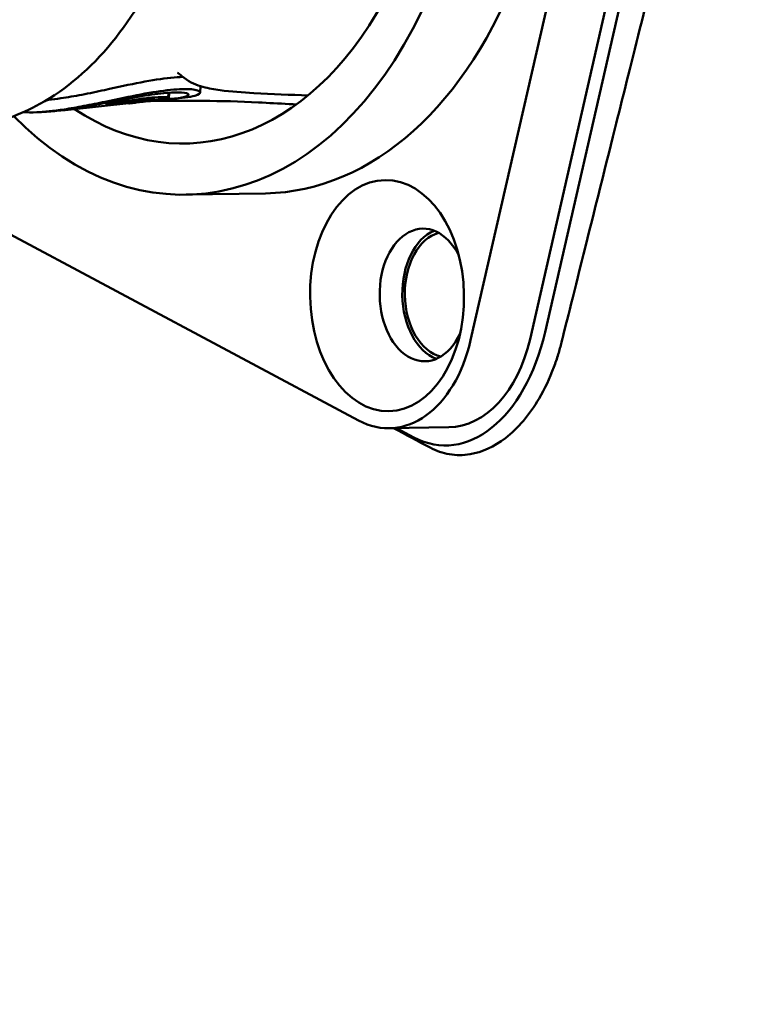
# Model space of a CAD drawing. Header units: millimetres. Extents: x 0 to 4686, y -120 to 1682.
# Tile 185 of 213: x 1330 to 1349, y 1063 to 1089. Entities that reach past the tile are written whole.
import ezdxf

# ---------------------------------------------------------------- set-up
doc = ezdxf.new("R2010")
doc.units = ezdxf.units.MM
doc.header["$LTSCALE"] = 2
doc.layers.add('Sichtbar (ISO)', color=7, linetype='Continuous', lineweight=50)

msp = doc.modelspace()

# ---------------------------------------------------------------- linework, layer by layer
at = {"layer": 'Sichtbar (ISO)'}
for p, q in [((1346.8542, 1103.1423), (1341.6903, 1080.5441)), ((1348.4217, 1103.1685), (1343.2578, 1080.5704)), ((1348.7372, 1103.0012), (1343.6543, 1080.7606)), ((1334.5696, 1087.2469), (1334.5598, 1087.0776)), ((1333.7231, 1087.074), (1333.716, 1086.9507)), ((1333.7391, 1087.0751), (1333.7301, 1086.9187)), ((1334.1606, 1086.9488), (1333.9282, 1086.9243)), ((1332.6759, 1086.7947), (1331.0771, 1086.6261)), ((1332.0908, 1086.7596), (1332.0848, 1086.811)), ((1332.676, 1086.7932), (1332.6709, 1086.8373)), ((1333.1983, 1086.8498), (1332.9456, 1086.8232)), ((1333.5462, 1086.884), (1333.3094, 1086.859)), ((1338.7332, 1078.4265), (1326.7685, 1084.8206)), ((1336.2834, 1084.4198), (1334.1934, 1084.3848)), ((1339.5449, 1078.2225), (1341.1124, 1078.2487)), ((1340.1926, 1077.9817), (1339.7362, 1078.2257))]:
    msp.add_line(p, q, dxfattribs=at)
for centre, major_axis, ratio, start_param, end_param in [((1333.9959, 1096.1832), (-0.1975, 11.7983), 0.6653497, 2.528832, 6.8624903), ((1336.0859, 1096.2181), (0.1975, -11.7983), 0.6653497, 0, 3.1415927), ((1333.9959, 1096.1832), (0.1749, -10.4485), 0.6653497, 5.8516032, 9.7399913), ((1331.0068, 1100.9826), (-0.748, -14.2756), 0.9769328, 0.1821235, 0.2236859), ((1333.1391, 1085.3693), (0.186, -5.0356), 0.0236235, 1.8683298, 1.8698349), ((1340.4566, 1081.7383), (-0.0293, 1.7498), 0.6653497, 5.3466356, 10.3613276), ((1341.0538, 1081.7483), (0.0293, -1.7498), 0.6653497, 3.4009611, 6.0238169), ((1341.0538, 1081.7485), (-0.0276, 1.6498), 0.6653497, 0.1581012, 2.9839742), ((1341.1354, 1082.1069), (-0.186, -4.3378), 0.6185346, 5.9942326, 7.5650289), ((1339.4863, 1081.722), (0.0586, -3.4995), 0.6653497, 5.9287853, 7.4995816), ((1341.0538, 1081.7483), (0.0586, -3.4995), 0.6653497, 0, 1.2163963)]:
    msp.add_ellipse(centre, major_axis=major_axis, ratio=ratio, start_param=start_param, end_param=end_param, dxfattribs=at)
msp.add_ellipse((1339.4863, 1081.722), major_axis=(-0.0511, 3.0495), ratio=0.6653497, dxfattribs=at)
for points, knots in [([(1329.1956, 1105.8001), (1329.8955, 1105.5797), (1330.5649, 1105.2001), (1331.8088, 1104.1534), (1332.3786, 1103.4746), (1333.3518, 1101.8872), (1333.752, 1100.9746), (1334.3382, 1099.0156), (1334.5237, 1097.9694), (1334.6628, 1095.8496), (1334.6166, 1094.7764), (1334.2965, 1092.7078), (1334.0226, 1091.7129), (1333.2696, 1089.9002), (1332.7905, 1089.0825), (1331.6701, 1087.7161), (1331.0296, 1087.1649), (1330.0699, 1086.6317), (1329.7979, 1086.5086), (1329.5203, 1086.4109)], [1.8083631, 1.8083631, 1.8083631, 1.8083631, 2.1150608, 2.1150608, 2.4351405, 2.4351405, 2.7611244, 2.7611244, 3.0876018, 3.0876018, 3.4137532, 3.4137532, 3.7400557, 3.7400557, 4.0665615, 4.0665615, 4.3903333, 4.3903333, 4.5133466, 4.5133466, 4.5133466, 4.5133466]), ([(1349.7472, 1103.018), (1348.8386, 1099.4464), (1347.8163, 1095.3848), (1346.4189, 1089.8148), (1345.8673, 1087.6112), (1344.9335, 1083.8778), (1344.1821, 1080.8664), (1344.0878, 1080.4885)], [0.000012, 0.000012, 0.000012, 0.000012, 1.1380719, 1.1380719, 1.7456816, 1.7456816, 2.6616421, 2.6616421, 2.6616421, 2.6616421]), ([(1334.1048, 1087.4896), (1334.01, 1087.4877), (1333.9026, 1087.481), (1333.5525, 1087.4458), (1333.284, 1087.403), (1332.7043, 1087.2916), (1332.3815, 1087.2208), (1332.0389, 1087.1459)], [0.92787694, 0.92787694, 0.92787694, 0.92787694, 0.97719676, 0.97719676, 1.07327032, 1.07327032, 1.16824026, 1.16824026, 1.16824026, 1.16824026]), ([(1334.0165, 1087.5602), (1333.982, 1087.5876), (1333.9597, 1087.5966), (1333.9568, 1087.5978), (1333.9567, 1087.5978), (1333.9567, 1087.5978)], [0.000041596, 0.000041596, 0.000041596, 0.000041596, 0.04005231, 0.04005231, 0.043125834, 0.043125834, 0.043125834, 0.043125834]), ([(1337.4008, 1087.0013), (1336.9448, 1087.0182), (1336.4587, 1087.0361), (1335.6772, 1087.0834), (1335.3804, 1087.1029), (1334.9347, 1087.1621), (1334.7847, 1087.1867), (1334.4726, 1087.2726), (1334.2978, 1087.3354), (1334.1325, 1087.4676)], [0.05514816, 0.05514816, 0.05514816, 0.05514816, 0.32318316, 0.32318316, 0.48547135, 0.48547135, 0.56715614, 0.56715614, 0.65102993, 0.65102993, 0.65102993, 0.65102993]), ([(1334.1606, 1086.9489), (1334.268, 1086.9603), (1334.3554, 1086.9756), (1334.5269, 1087.0234), (1334.5728, 1087.0596), (1334.5406, 1087.1243), (1334.4624, 1087.152), (1334.1924, 1087.1756), (1334.0061, 1087.1717), (1333.548, 1087.1257), (1333.2822, 1087.0843), (1332.7091, 1086.977), (1332.3899, 1086.9089), (1332.0504, 1086.8369)], [0.69205515, 0.69205515, 0.69205515, 0.69205515, 0.75978424, 0.75978424, 0.86955834, 0.86955834, 0.97961196, 0.97961196, 1.0873433, 1.0873433, 1.19485842, 1.19485842, 1.30075864, 1.30075864, 1.30075864, 1.30075864]), ([(1332.0389, 1087.1459), (1331.8372, 1087.1019), (1331.6362, 1087.06), (1331.2483, 1086.9856), (1331.0616, 1086.9531), (1330.7708, 1086.9097), (1330.6608, 1086.8953), (1330.5403, 1086.8822), (1330.5237, 1086.8804), (1330.5072, 1086.8787)], [0.00000286, 0.00000286, 0.00000286, 0.00000286, 0.06191814, 0.06191814, 0.12193158, 0.12193158, 0.16121582, 0.16121582, 0.16755084, 0.16755084, 0.16755084, 0.16755084]), ([(1331.7546, 1086.7472), (1331.9497, 1086.7842), (1332.1474, 1086.8234), (1332.5389, 1086.8994), (1332.7299, 1086.9356), (1333.1661, 1087.0109), (1333.3982, 1087.0444), (1333.7946, 1087.0825), (1333.9541, 1087.0865), (1334.181, 1087.0704), (1334.244, 1087.0503), (1334.2607, 1087.0023), (1334.2147, 1086.9754), (1334.0212, 1086.932), (1333.8791, 1086.9159), (1333.6971, 1086.9079)], [0.00000162, 0.00000162, 0.00000162, 0.00000162, 0.06029298, 0.06029298, 0.12034196, 0.12034196, 0.20379198, 0.20379198, 0.28708886, 0.28708886, 0.37175566, 0.37175566, 0.45612043, 0.45612043, 0.53751897, 0.53751897, 0.53751897, 0.53751897]), ([(1332.2296, 1086.7727), (1332.3573, 1086.792), (1332.4829, 1086.8109), (1332.7211, 1086.8445), (1332.8329, 1086.8591), (1333.034, 1086.882), (1333.1225, 1086.8903), (1333.2335, 1086.8976), (1333.2667, 1086.8992), (1333.3106, 1086.9005), (1333.3243, 1086.9008), (1333.3431, 1086.9009), (1333.3489, 1086.9009), (1333.3561, 1086.9008), (1333.3575, 1086.9008), (1333.36, 1086.9008), (1333.3631, 1086.9007), (1333.3665, 1086.9007), (1333.3671, 1086.9006), (1333.3686, 1086.9006), (1333.369, 1086.9006), (1333.3697, 1086.9006), (1333.37, 1086.9006), (1333.3704, 1086.9006), (1333.3705, 1086.9006), (1333.3707, 1086.9006), (1333.3708, 1086.9006), (1333.3709, 1086.9006), (1333.371, 1086.9006), (1333.3711, 1086.9006)], [0.000001, 0.000001, 0.000001, 0.000001, 0.03894735, 0.03894735, 0.07779256, 0.07779256, 0.11634059, 0.11634059, 0.13554998, 0.13554998, 0.1451355, 0.1451355, 0.15009408, 0.15009408, 0.15133003, 0.15133003, 0.15233203, 0.15233203, 0.15312098, 0.15312098, 0.15359895, 0.15359895, 0.15389342, 0.15389342, 0.15405046, 0.15405046, 0.15416118, 0.15416118, 0.15427774, 0.15427774, 0.15427774, 0.15427774]), ([(1333.7124, 1086.9527), (1333.675, 1086.9595), (1333.6111, 1086.9628), (1333.435, 1086.958), (1333.3239, 1086.9501), (1333.0643, 1086.9223), (1332.9173, 1086.9026), (1332.6002, 1086.8549), (1332.4315, 1086.8271), (1332.2596, 1086.7982)], [0.000001, 0.000001, 0.000001, 0.000001, 0.05230894, 0.05230894, 0.10463834, 0.10463834, 0.15706057, 0.15706057, 0.20962428, 0.20962428, 0.20962428, 0.20962428]), ([(1333.7279, 1086.9173), (1333.7297, 1086.918), (1333.7303, 1086.9185), (1333.7296, 1086.9193), (1333.7281, 1086.9196), (1333.7207, 1086.9198), (1333.7121, 1086.9194), (1333.6887, 1086.9175), (1333.674, 1086.9159), (1333.6404, 1086.9119), (1333.6216, 1086.9095), (1333.5825, 1086.9041), (1333.5624, 1086.9011), (1333.5235, 1086.8952), (1333.505, 1086.8923), (1333.4721, 1086.8868), (1333.458, 1086.8844), (1333.4415, 1086.8813), (1333.4367, 1086.8804), (1333.4292, 1086.8788), (1333.4265, 1086.8782), (1333.4247, 1086.8777)], [0.000001, 0.000001, 0.000001, 0.000001, 0.003182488, 0.003182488, 0.00637883, 0.00637883, 0.012361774, 0.012361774, 0.018312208, 0.018312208, 0.024276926, 0.024276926, 0.030284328, 0.030284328, 0.036344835, 0.036344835, 0.042403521, 0.042403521, 0.045534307, 0.045534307, 0.048650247, 0.048650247, 0.048650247, 0.048650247]), ([(1333.5462, 1086.884), (1333.5611, 1086.8856), (1333.5752, 1086.8872), (1333.5885, 1086.8889), (1333.602, 1086.8906), (1333.6147, 1086.8924), (1333.6265, 1086.8942), (1333.644, 1086.8969), (1333.6597, 1086.8997), (1333.6736, 1086.9025), (1333.6967, 1086.9073), (1333.7149, 1086.9123), (1333.7279, 1086.9173)], [0.69931807, 0.69931807, 0.69931807, 0.69931807, 0.74921425, 0.74921425, 0.74921425, 0.8, 0.8, 0.8, 0.87502564, 0.87502564, 0.87502564, 1, 1, 1, 1]), ([(1333.5955, 1086.9202), (1333.615, 1086.9236), (1333.6335, 1086.9271), (1333.6667, 1086.9341), (1333.6809, 1086.9375), (1333.7044, 1086.9441), (1333.7107, 1086.9466), (1333.7177, 1086.9508), (1333.716, 1086.9521), (1333.7124, 1086.9527)], [0.000000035, 0.000000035, 0.000000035, 0.000000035, 0.00606282, 0.00606282, 0.012225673, 0.012225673, 0.019248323, 0.019248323, 0.028833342, 0.028833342, 0.028833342, 0.028833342]), ([(1332.0504, 1086.8369), (1331.8625, 1086.797), (1331.6748, 1086.7589), (1331.3114, 1086.6905), (1331.1354, 1086.6601), (1330.6818, 1086.5916), (1330.4405, 1086.5668), (1330.1134, 1086.5522), (1329.9968, 1086.5541), (1329.9026, 1086.5631)], [0.000001, 0.000001, 0.000001, 0.000001, 0.05763014, 0.05763014, 0.11370459, 0.11370459, 0.21033281, 0.21033281, 0.27906585, 0.27906585, 0.27906585, 0.27906585]), ([(1330.6198, 1086.5822), (1330.7637, 1086.5932), (1330.9087, 1086.6104), (1331.3261, 1086.6674), (1331.5885, 1086.7158), (1331.7546, 1086.7472)], [0.23150924, 0.23150924, 0.23150924, 0.23150924, 0.34230315, 0.34230315, 0.59151843, 0.59151843, 0.59151843, 0.59151843]), ([(1332.2596, 1086.7982), (1332.251, 1086.7968), (1332.2399, 1086.7949), (1332.216, 1086.7905), (1332.2054, 1086.7885), (1332.1759, 1086.7827), (1332.1582, 1086.779), (1332.1281, 1086.7721), (1332.1158, 1086.7691), (1332.0983, 1086.7639), (1332.0929, 1086.7619), (1332.0897, 1086.759), (1332.0919, 1086.7582), (1332.1036, 1086.7579), (1332.113, 1086.7584), (1332.138, 1086.7606), (1332.1535, 1086.7623), (1332.18, 1086.7656), (1332.1896, 1086.7669), (1332.2093, 1086.7696), (1332.2194, 1086.7711), (1332.2296, 1086.7727)], [0.000001, 0.000001, 0.000001, 0.000001, 0.002625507, 0.002625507, 0.004782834, 0.004782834, 0.008821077, 0.008821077, 0.012746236, 0.012746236, 0.016595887, 0.016595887, 0.020440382, 0.020440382, 0.024298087, 0.024298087, 0.028197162, 0.028197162, 0.030223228, 0.030223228, 0.032247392, 0.032247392, 0.032247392, 0.032247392]), ([(1332.7971, 1086.8107), (1332.7922, 1086.8101), (1332.7873, 1086.8094), (1332.7826, 1086.8088), (1332.7758, 1086.8078), (1332.7693, 1086.807), (1332.7629, 1086.8061), (1332.7602, 1086.8057), (1332.7576, 1086.8053), (1332.7551, 1086.805), (1332.7507, 1086.8044), (1332.7465, 1086.8038), (1332.7424, 1086.8032), (1332.7389, 1086.8027), (1332.7354, 1086.8022), (1332.7321, 1086.8018), (1332.7276, 1086.8011), (1332.7233, 1086.8005), (1332.7192, 1086.7999), (1332.7147, 1086.7993), (1332.7105, 1086.7987), (1332.7067, 1086.7981), (1332.7045, 1086.7978), (1332.7024, 1086.7975), (1332.7004, 1086.7972), (1332.6958, 1086.7965), (1332.6917, 1086.7959), (1332.6884, 1086.7954), (1332.6835, 1086.7947), (1332.6801, 1086.7941), (1332.6781, 1086.7937), (1332.6761, 1086.7933), (1332.6756, 1086.7931), (1332.6765, 1086.7931), (1332.677, 1086.7931), (1332.6781, 1086.7932), (1332.6795, 1086.7933), (1332.6804, 1086.7933), (1332.6814, 1086.7934), (1332.6826, 1086.7935), (1332.6844, 1086.7937), (1332.6865, 1086.7938), (1332.6888, 1086.7941), (1332.6904, 1086.7942), (1332.6921, 1086.7944), (1332.6938, 1086.7945), (1332.6969, 1086.7948), (1332.7002, 1086.7952), (1332.7036, 1086.7955), (1332.705, 1086.7957), (1332.7065, 1086.7958), (1332.7079, 1086.796), (1332.7128, 1086.7965), (1332.7179, 1086.797), (1332.7231, 1086.7975), (1332.7285, 1086.7981), (1332.7339, 1086.7987), (1332.7392, 1086.7993), (1332.7417, 1086.7995), (1332.7442, 1086.7998), (1332.7467, 1086.8001), (1332.7494, 1086.8003), (1332.7521, 1086.8006), (1332.7548, 1086.8009), (1332.7599, 1086.8015), (1332.7649, 1086.802), (1332.7698, 1086.8025), (1332.7711, 1086.8027), (1332.7724, 1086.8028), (1332.7737, 1086.803), (1332.7772, 1086.8034), (1332.7805, 1086.8037), (1332.7838, 1086.8041), (1332.7884, 1086.8046), (1332.7928, 1086.8051), (1332.797, 1086.8055), (1332.799, 1086.8058), (1332.801, 1086.806), (1332.8029, 1086.8062), (1332.805, 1086.8064), (1332.8071, 1086.8067), (1332.8091, 1086.8069), (1332.813, 1086.8073), (1332.8167, 1086.8077), (1332.8202, 1086.8082), (1332.8238, 1086.8086), (1332.8272, 1086.8089), (1332.8304, 1086.8093), (1332.8337, 1086.8097), (1332.8368, 1086.81), (1332.8398, 1086.8104), (1332.8427, 1086.8107), (1332.8455, 1086.8111), (1332.8482, 1086.8114), (1332.8509, 1086.8117), (1332.8535, 1086.812), (1332.8559, 1086.8123), (1332.8584, 1086.8126), (1332.8607, 1086.8128), (1332.863, 1086.8131)], [0.00000003, 0.00000003, 0.00000003, 0.00000003, 0.01857076, 0.01857076, 0.01857076, 0.04545455, 0.04545455, 0.04545455, 0.05640649, 0.05640649, 0.05640649, 0.07494199, 0.07494199, 0.07494199, 0.09090909, 0.09090909, 0.09090909, 0.11240862, 0.11240862, 0.11240862, 0.13636364, 0.13636364, 0.13636364, 0.14996136, 0.14996136, 0.14996136, 0.18181818, 0.18181818, 0.18181818, 0.22727273, 0.22727273, 0.22727273, 0.27272727, 0.27272727, 0.27272727, 0.3011925, 0.3011925, 0.3011925, 0.31818182, 0.31818182, 0.31818182, 0.34526936, 0.34526936, 0.34526936, 0.36363636, 0.36363636, 0.36363636, 0.39571655, 0.39571655, 0.39571655, 0.40909091, 0.40909091, 0.40909091, 0.45365128, 0.45365128, 0.45365128, 0.5, 0.5, 0.5, 0.52158731, 0.52158731, 0.52158731, 0.54545455, 0.54545455, 0.54545455, 0.59090909, 0.59090909, 0.59090909, 0.60338626, 0.60338626, 0.60338626, 0.63636364, 0.63636364, 0.63636364, 0.68181818, 0.68181818, 0.68181818, 0.70370481, 0.70370481, 0.70370481, 0.72727273, 0.72727273, 0.72727273, 0.77272727, 0.77272727, 0.77272727, 0.81818182, 0.81818182, 0.81818182, 0.86363636, 0.86363636, 0.86363636, 0.90909091, 0.90909091, 0.90909091, 0.95454545, 0.95454545, 0.95454545, 1, 1, 1, 1]), ([(1333.1983, 1086.8498), (1333.2558, 1086.8536), (1333.3041, 1086.858), (1333.3803, 1086.8676), (1333.408, 1086.8727), (1333.4247, 1086.8777)], [-0.06003176, -0.06003176, -0.06003176, -0.06003176, -0.030017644, -0.030017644, -0.000001, -0.000001, -0.000001, -0.000001]), ([(1337.0953, 1086.7648), (1337.0312, 1086.7681), (1336.9673, 1086.7714), (1336.6297, 1086.7892), (1336.3599, 1086.8037), (1336.096, 1086.8179)], [0.14472877, 0.14472877, 0.14472877, 0.14472877, 0.16399834, 0.16399834, 0.24724799, 0.24724799, 0.24724799, 0.24724799]), ([(1330.6199, 1086.5822), (1330.5988, 1086.5806), (1330.5777, 1086.579), (1330.5356, 1086.576), (1330.5145, 1086.5745), (1330.4723, 1086.5716), (1330.4512, 1086.5702), (1330.409, 1086.5674), (1330.3879, 1086.5661), (1330.3457, 1086.5635), (1330.3246, 1086.5623), (1330.3034, 1086.5611)], [4.69201828, 4.69201828, 4.69201828, 4.69201828, 4.69455597, 4.69455597, 4.69709366, 4.69709366, 4.69963135, 4.69963135, 4.702169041, 4.702169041, 4.704706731, 4.704706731, 4.704706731, 4.704706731]), ([(1331.0771, 1086.6261), (1331.0708, 1086.6255), (1331.0624, 1086.6246), (1331.0422, 1086.6226), (1331.0326, 1086.6216), (1331.0002, 1086.6186), (1330.9796, 1086.6167), (1330.9443, 1086.6137), (1330.9245, 1086.6121), (1330.9046, 1086.6107), (1330.9039, 1086.6107), (1330.9031, 1086.6106)], [0.000001, 0.000001, 0.000001, 0.000001, 0.002540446, 0.002540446, 0.004628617, 0.004628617, 0.009277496, 0.009277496, 0.014534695, 0.014534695, 0.01473249, 0.01473249, 0.01473249, 0.01473249]), ([(1377.7102, 1018.0719), (1359.7434, 1020.7046), (1348.7919, 1022.3186), (1340.5623, 1023.7633), (1339.0946, 1024.0961), (1336.5089, 1025.4603), (1335.6998, 1026.1161), (1333.9998, 1028.1795), (1333.4175, 1029.6312), (1332.2836, 1032.9034), (1331.2509, 1037.0127), (1325.3297, 1062.5493), (1322.5765, 1074.5449), (1320.3527, 1084.349), (1320.2606, 1084.7553), (1320.1706, 1085.1525)], [0.000001, 0.000001, 0.000001, 0.000001, 5.4475866, 5.4475866, 8.8584414, 8.8584414, 11.0839934, 11.0839934, 14.4444599, 14.4444599, 21.911222, 21.911222, 26.3551106, 26.3551106, 26.5519043, 26.5519043, 26.5519043, 26.5519043]), ([(1320.3996, 1085.15), (1321.1298, 1081.92), (1321.9254, 1078.4348), (1324.0803, 1069.0184), (1325.5574, 1062.6081), (1327.7179, 1053.2965), (1328.6306, 1049.377), (1331.4405, 1037.418), (1332.0462, 1034.9845), (1333.2518, 1030.7311), (1333.7429, 1029.3819), (1335.071, 1027.1036), (1335.7899, 1026.3279), (1337.528, 1025.012), (1338.5535, 1024.5784), (1340.0185, 1024.0688), (1341.047, 1023.7962), (1344.0165, 1023.262), (1344.7031, 1023.1438), (1345.6464, 1022.9818), (1346.3046, 1022.8703), (1350.7793, 1022.1396), (1356.0154, 1021.3381), (1367.2175, 1019.6487), (1373.9883, 1018.6364), (1377.6536, 1018.0888)], [1.7050058, 1.7050058, 1.7050058, 1.7050058, 2.3199211, 2.3199211, 3.3689732, 3.3689732, 3.9608023, 3.9608023, 5.2589956, 5.2589956, 6.7507065, 6.7507065, 8.1648045, 8.1648045, 9.8812174, 9.8812174, 11.5970775, 11.5970775, 11.9469822, 11.9469822, 12.6869305, 12.6869305, 16.4233901, 16.4233901, 19.3319374, 19.3319374, 19.3319374, 19.3319374]), ([(1344.0878, 1080.4885), (1344.0615, 1080.383), (1344.0326, 1080.279), (1343.9662, 1080.0611), (1343.9279, 1079.9478), (1343.7763, 1079.5402), (1343.6451, 1079.2614), (1343.2435, 1078.5778), (1342.9421, 1078.2213), (1342.3134, 1077.7371), (1341.9982, 1077.5902), (1341.4948, 1077.5061), (1341.3129, 1077.5057), (1340.9583, 1077.5658), (1340.787, 1077.6246), (1340.6218, 1077.7123)], [-0.65699531, -0.65699531, -0.65699531, -0.65699531, -0.62348552, -0.62348552, -0.58575719, -0.58575719, -0.48480778, -0.48480778, -0.31495411, -0.31495411, -0.16583915, -0.16583915, -0.08182732, -0.08182732, -0.000001, -0.000001, -0.000001, -0.000001])]:
    msp.add_open_spline(points, degree=3, knots=knots, dxfattribs=at)
for points in [[(1334.1325, 1087.4676), (1334.0938, 1087.4985), (1334.0552, 1087.5293), (1334.0165, 1087.5602)], [(1333.5955, 1086.9202), (1333.3494, 1086.8777), (1333.1049, 1086.8419), (1332.863, 1086.8131)], [(1334.6344, 1086.8584), (1334.1971, 1086.8591), (1333.7648, 1086.8601), (1333.3358, 1086.8618)], [(1336.096, 1086.8179), (1335.5993, 1086.8445), (1335.1153, 1086.8576), (1334.6344, 1086.8584)], [(1340.6218, 1077.7123), (1340.299, 1077.8836), (1339.9773, 1078.0543), (1339.6564, 1078.2244)]]:
    msp.add_open_spline(points, degree=3, dxfattribs=at)

doc.saveas('drawing.dxf')
